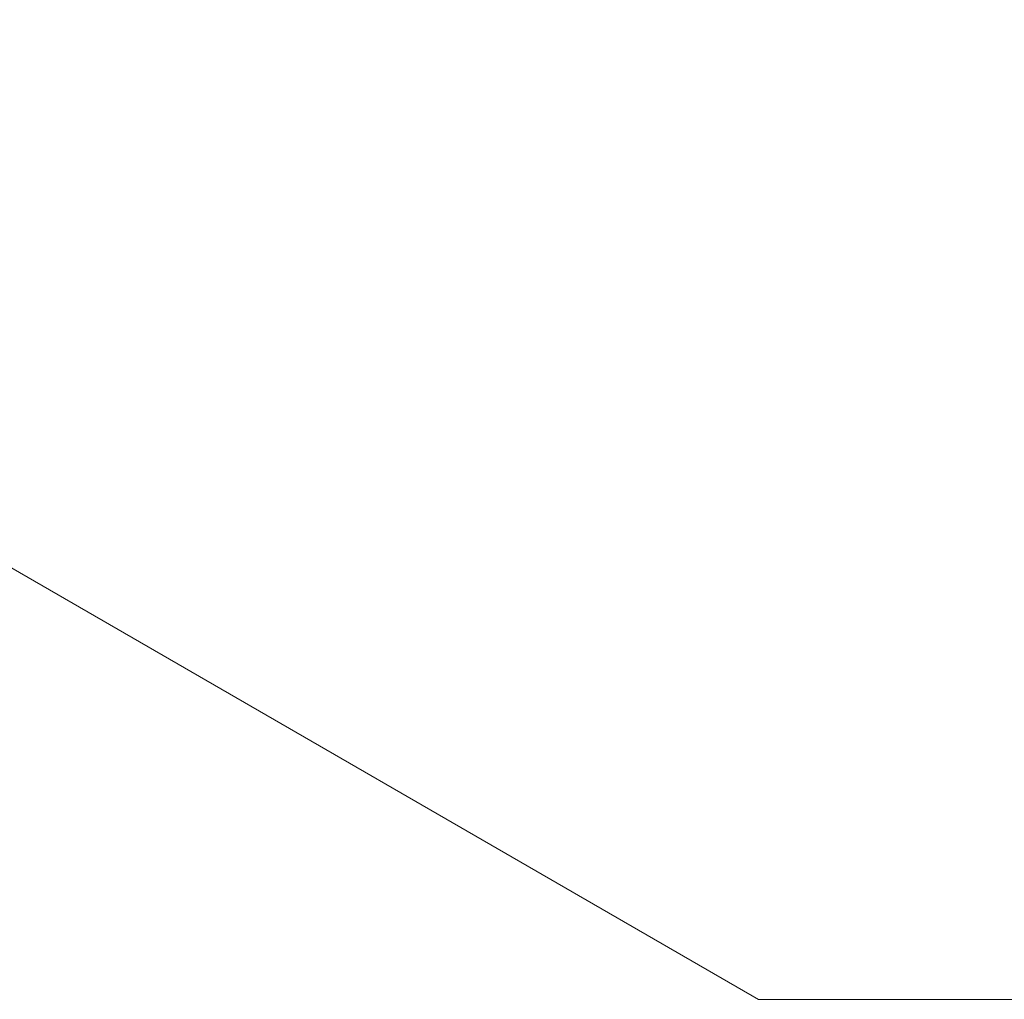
# Model space of a CAD drawing. Header units: millimetres. Extents: x -6861 to -4773, y 84 to 6892.
# Tile 65 of 108: x -6114.03 to -6112.89, y 6625.99 to 6627.13. Entities that reach past the tile are written whole.
import ezdxf

# ---------------------------------------------------------------- set-up
doc = ezdxf.new("R2010")
doc.units = ezdxf.units.MM
doc.layers.add('E-LITE-EQPM', color=7, linetype='Continuous', lineweight=20)

# ---------------------------------------------------------------- blocks, each defined once
blk = doc.blocks.new('01 PODIUM EMPOTRADO CON MARCO 1_glb - 01 PODIUM EMPOTRADO CON MARCO 1-665813-Planta_PDF')
at = {"layer": 'E-LITE-EQPM'}
for p, q in [((-3238.2457, 6625.9947), (-3242.4233, 6628.4066)), ((-3233.2549, 6625.9947), (-3238.2457, 6625.9947))]:
    blk.add_line(p, q, dxfattribs=at)
blk = doc.blocks.new('01 PODIUM EMPOTRADO CON MARCO 1_glb - 01 PODIUM EMPOTRADO CON MARCO 1-V3-Planta_PDF')
at = {"layer": 'E-LITE-EQPM'}
for p, q in [((-3238.2457, 6625.9947), (-3242.4233, 6628.4066)), ((-3233.2549, 6625.9947), (-3238.2457, 6625.9947))]:
    blk.add_line(p, q, dxfattribs=at)

msp = doc.modelspace()

# ---------------------------------------------------------------- block references
at = {"layer": 'E-LITE-EQPM'}
for name in ['01 PODIUM EMPOTRADO CON MARCO 1_glb - 01 PODIUM EMPOTRADO CON MARCO 1-665813-Planta_PDF', '01 PODIUM EMPOTRADO CON MARCO 1_glb - 01 PODIUM EMPOTRADO CON MARCO 1-V3-Planta_PDF']:
    msp.add_blockref(name, (-2874.9315, 0), dxfattribs=at)

doc.saveas('drawing.dxf')
